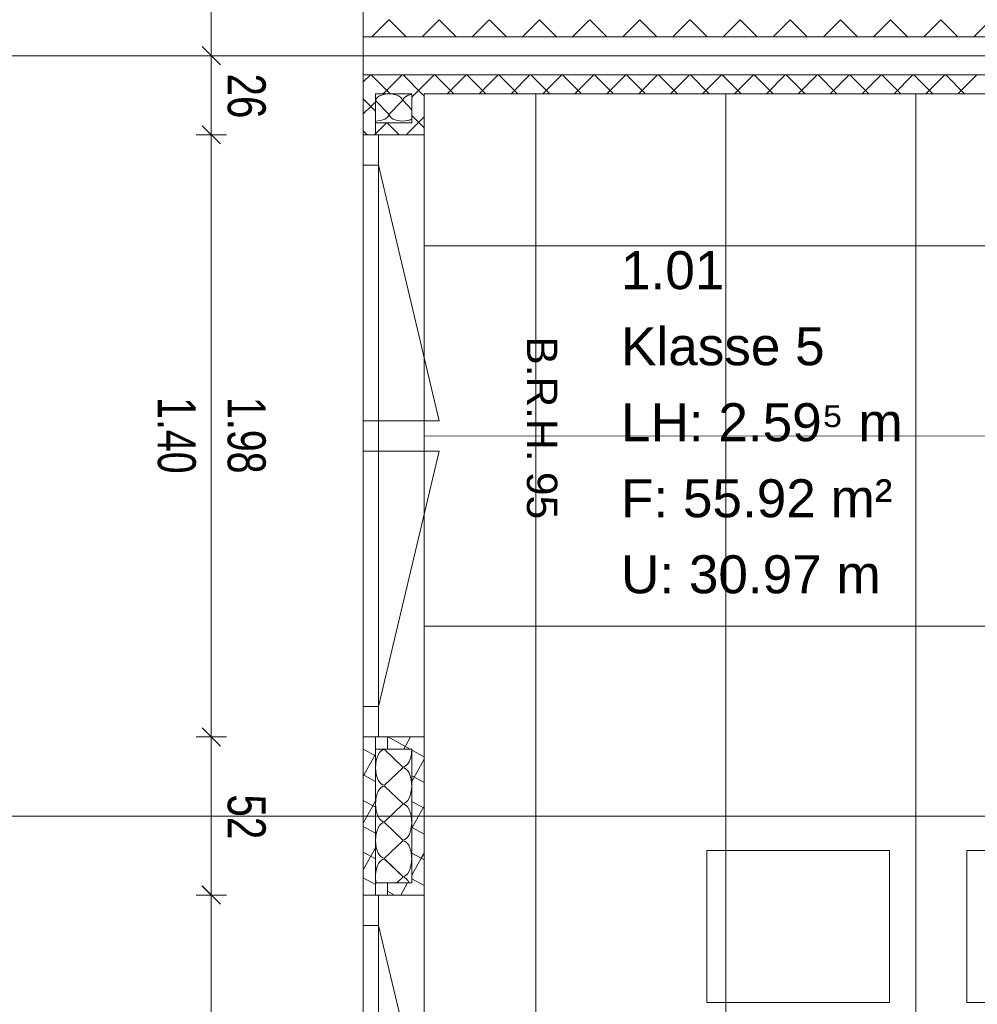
# Model space of a CAD drawing. Extents: x 229 to 926, y 37 to 878.
# Tile 39 of 163: x 359 to 422, y 603 to 668. Entities that reach past the tile are written whole.
import ezdxf
from ezdxf.lldxf.tags import DXFTag

# ---------------------------------------------------------------- set-up
doc = ezdxf.new("R2010")
doc.units = 0
doc.layers.get('0').update_dxf_attribs({"linetype": 'fein_strichliert', "lineweight": 13})
for name, color, linetype, lineweight in [('Ausstattung', 7, 'Continuous', 25), ('Axen', 7, 'Continuous', 25), ('Axen-A03CPAFYA9', 7, 'Continuous', 25), ('Deckenspiegel', 7, 'Continuous', 25), ('Fenster', 7, 'Continuous', 25), ('Fenster-A03CPAFXA9', 7, 'Continuous', 25), ('Fullfläche', 7, 'Continuous', 25), ('Fullfläche-A03CPAG4A9', 7, 'Continuous', 25), ('Maßlinien', 7, 'Continuous', 25), ('Maßlinien-A03CPAG1A9', 7, 'Continuous', 25), ('Räume', 7, 'Continuous', 25), ('Räume-A03CPAG6A9', 7, 'Continuous', 25), ('Wände', 7, 'Continuous', 25), ('Wände-A03CPAG0A9', 7, 'Continuous', 25)]:
    doc.layers.add(name, color=color, linetype=linetype, lineweight=lineweight)
doc.styles.get("Standard").update_dxf_attribs({"font": 'arial.ttf'})
tags = doc.linetypes.add('ALL_S25', pattern=[0.001, 0, -0.001]).pattern_tags.tags
tags[6:7] = [DXFTag(74, 4), DXFTag(75, 0), DXFTag(340, '0'), DXFTag(46, 1.0), DXFTag(50, 0.0), DXFTag(44, 0.0), DXFTag(45, 0.0)]
tags[4:5] = [DXFTag(74, 4), DXFTag(75, 0), DXFTag(340, '0'), DXFTag(46, 1.0), DXFTag(50, 0.0), DXFTag(44, 0.0), DXFTag(45, 0.0)]
tags = doc.linetypes.add('ALL_S25-A03CPAG2A9', pattern=[0.001, 0, -0.001]).pattern_tags.tags
tags[6:7] = [DXFTag(74, 4), DXFTag(75, 0), DXFTag(340, '0'), DXFTag(46, 1.0), DXFTag(50, 0.0), DXFTag(44, 0.0), DXFTag(45, 0.0)]
tags[4:5] = [DXFTag(74, 4), DXFTag(75, 0), DXFTag(340, '0'), DXFTag(46, 1.0), DXFTag(50, 0.0), DXFTag(44, 0.0), DXFTag(45, 0.0)]
tags = doc.linetypes.add('fein_strichliert', pattern=[4, 1, -2, 1]).pattern_tags.tags
tags[8:9] = [DXFTag(74, 4), DXFTag(75, 0), DXFTag(340, '0'), DXFTag(46, 0.0), DXFTag(50, 0.0), DXFTag(44, 0.0), DXFTag(45, 0.0)]
tags[6:7] = [DXFTag(74, 4), DXFTag(75, 0), DXFTag(340, '0'), DXFTag(46, 0.0), DXFTag(50, 0.0), DXFTag(44, 0.0), DXFTag(45, 0.0)]
tags[4:5] = [DXFTag(74, 4), DXFTag(75, 0), DXFTag(340, '0'), DXFTag(46, 0.0), DXFTag(50, 0.0), DXFTag(44, 0.0), DXFTag(45, 0.0)]
tags = doc.linetypes.add('VERDECKT2_S2', pattern=[0.0027, 0.002, -0.0007]).pattern_tags.tags
tags[6:7] = [DXFTag(74, 4), DXFTag(75, 0), DXFTag(340, '0'), DXFTag(46, 1.0), DXFTag(50, 0.0), DXFTag(44, 0.0), DXFTag(45, 0.0)]
tags[4:5] = [DXFTag(74, 4), DXFTag(75, 0), DXFTag(340, '0'), DXFTag(46, 1.0), DXFTag(50, 0.0), DXFTag(44, 0.0), DXFTag(45, 0.0)]
tags = doc.linetypes.add('VERDECKT2_S2-A03CPAG5A9', pattern=[0.0027, 0.002, -0.0007]).pattern_tags.tags
tags[6:7] = [DXFTag(74, 4), DXFTag(75, 0), DXFTag(340, '0'), DXFTag(46, 1.0), DXFTag(50, 0.0), DXFTag(44, 0.0), DXFTag(45, 0.0)]
tags[4:5] = [DXFTag(74, 4), DXFTag(75, 0), DXFTag(340, '0'), DXFTag(46, 1.0), DXFTag(50, 0.0), DXFTag(44, 0.0), DXFTag(45, 0.0)]

# ---------------------------------------------------------------- blocks, each defined once
blk = doc.blocks.new('Referenz-A03CPAFUA9', base_point=(255.728, 66.032))
at = {"layer": 'Ausstattung', "color": 0, "lineweight": -2}
for p, q in [((404.231, 613.085), (404.23, 603.094)), ((416.254, 613.084), (404.231, 613.085)), ((416.253, 603.093), (416.254, 613.084)), ((421.335, 613.083), (421.333, 603.092)), ((433.358, 613.082), (421.335, 613.083)), ((404.23, 603.094), (416.253, 603.093)), ((421.333, 603.092), (433.356, 603.091))]:
    blk.add_line(p, q, dxfattribs=at)
at = {"layer": 'Axen', "color": 0, "linetype": 'ALL_S25', "lineweight": -2, "ltscale": 0.13}
for p, q in [((381.634, 66.032), (381.634, 801.546)), ((735.547, 665.345), (301.712, 665.345)), ((735.547, 615.345), (301.702, 615.345)), ((735.547, 615.345), (301.702, 615.345))]:
    blk.add_line(p, q, dxfattribs=at)
at = {"layer": 'Fenster', "color": 0, "lineweight": -2}
for p, q in [((385.634, 660.145), (381.634, 660.145)), ((382.634, 660.145), (382.634, 620.545)), ((382.634, 658.145), (381.634, 658.145)), ((382.634, 641.345), (381.634, 641.345)), ((381.634, 639.345), (382.634, 639.345)), ((382.634, 622.545), (381.634, 622.545)), ((385.634, 620.545), (381.634, 620.545)), ((385.634, 610.145), (381.634, 610.145)), ((385.634, 610.145), (381.634, 610.145)), ((382.634, 610.145), (382.634, 570.544)), ((382.634, 608.145), (381.634, 608.145))]:
    blk.add_line(p, q, dxfattribs=at)
at = {"layer": 'Fenster', "color": 0, "linetype": 'VERDECKT2_S2', "lineweight": -2, "ltscale": 0.13}
for p, q in [((382.634, 658.145), (386.634, 641.345)), ((386.634, 641.345), (382.634, 641.345)), ((386.634, 639.345), (382.634, 639.345)), ((382.634, 622.545), (386.634, 639.345)), ((382.634, 608.145), (386.634, 591.345))]:
    blk.add_line(p, q, dxfattribs=at)
at = {"layer": 'Fullfläche', "color": 0, "lineweight": -2}
for p, q in [((383.325, 667.717), (382.204, 666.595)), ((383.332, 667.717), (384.452, 666.595)), ((386.625, 667.717), (385.505, 666.595)), ((386.632, 667.717), (387.751, 666.596)), ((389.925, 667.717), (388.805, 666.596)), ((389.932, 667.717), (391.051, 666.596)), ((393.225, 667.717), (392.106, 666.596)), ((393.232, 667.717), (394.351, 666.596)), ((396.525, 667.717), (395.406, 666.596)), ((396.532, 667.717), (397.65, 666.597)), ((399.825, 667.717), (398.707, 666.597)), ((399.832, 667.717), (400.95, 666.597)), ((403.125, 667.717), (402.007, 666.597)), ((403.132, 667.717), (404.25, 666.598)), ((406.425, 667.717), (405.307, 666.598)), ((406.432, 667.717), (407.549, 666.598)), ((409.725, 667.717), (408.608, 666.598)), ((409.732, 667.717), (410.849, 666.598)), ((413.025, 667.717), (411.908, 666.598)), ((413.032, 667.717), (414.149, 666.599)), ((416.325, 667.717), (415.208, 666.599)), ((416.332, 667.717), (417.449, 666.599)), ((419.625, 667.717), (418.509, 666.599)), ((419.632, 667.717), (420.748, 666.6)), ((422.925, 667.717), (421.809, 666.6)), ((382.206, 666.595), (382.442, 666.83)), ((382.105, 664.095), (381.633, 663.623)), ((382.152, 664.095), (383.4, 662.845)), ((384.205, 664.095), (382.956, 662.845)), ((384.252, 664.095), (385.5, 662.845)), ((386.304, 664.095), (385.056, 662.845)), ((386.352, 664.095), (387.6, 662.845)), ((388.404, 664.094), (387.156, 662.845)), ((388.452, 664.094), (389.7, 662.845)), ((390.504, 664.094), (389.256, 662.845)), ((390.553, 664.094), (391.8, 662.845)), ((392.604, 664.094), (391.356, 662.845)), ((392.653, 664.094), (393.9, 662.845)), ((394.704, 664.094), (393.456, 662.845)), ((394.753, 664.094), (396.001, 662.845)), ((396.803, 664.093), (395.556, 662.845)), ((396.854, 664.093), (398.101, 662.845)), ((398.903, 664.093), (397.656, 662.845)), ((398.954, 664.093), (400.201, 662.845)), ((401.003, 664.093), (399.756, 662.845)), ((401.054, 664.093), (402.301, 662.845)), ((403.103, 664.093), (401.856, 662.845)), ((403.154, 664.093), (404.401, 662.845)), ((405.202, 664.092), (403.956, 662.845)), ((405.255, 664.092), (406.501, 662.845)), ((407.302, 664.092), (406.056, 662.845)), ((407.355, 664.092), (408.601, 662.845)), ((409.402, 664.092), (408.156, 662.845)), ((409.455, 664.092), (410.701, 662.845)), ((411.502, 664.092), (410.256, 662.845)), ((411.556, 664.092), (412.801, 662.845)), ((413.601, 664.091), (412.356, 662.845)), ((413.656, 664.091), (414.901, 662.845)), ((415.701, 664.091), (414.456, 662.845)), ((415.756, 664.091), (417.001, 662.845)), ((417.801, 664.091), (416.556, 662.845)), ((417.857, 664.091), (419.101, 662.845)), ((419.901, 664.091), (418.656, 662.845)), ((419.957, 664.091), (421.201, 662.845)), ((422, 664.09), (420.756, 662.845)), ((381.633, 662.511), (382.126, 662.018)), ((384.833, 662.622), (385.056, 662.845)), ((385.499, 662.845), (385.634, 662.711)), ((381.633, 661.521), (382.126, 662.014)), ((382.128, 662.018), (382.433, 662.322)), ((382.128, 662.014), (382.433, 661.71)), ((382.451, 662.395), (383.315, 661.495)), ((383.351, 661.495), (384.215, 662.395)), ((384.251, 662.395), (384.833, 661.789)), ((384.455, 660.145), (385.633, 661.321)), ((384.833, 661.411), (385.633, 660.612)), ((382.432, 660.222), (383.156, 660.945)), ((383.199, 660.945), (384, 660.145)), ((381.634, 660.411), (381.899, 660.145)), ((382.356, 660.145), (382.432, 660.222)), ((383.274, 620.545), (384.728, 619.744)), ((384.744, 620.545), (384.305, 619.745)), ((381.634, 619.751), (382.435, 619.311)), ((383.035, 619.721), (384.235, 618.569)), ((382.435, 619.425), (381.673, 618.037)), ((384.835, 619.686), (385.635, 619.246)), ((385.635, 619.083), (384.835, 617.625)), ((384.235, 618.521), (383.035, 617.369)), ((381.634, 618.056), (381.669, 618.036)), ((381.67, 618.034), (381.634, 617.968)), ((381.674, 618.035), (382.435, 617.617)), ((384.835, 617.992), (385.635, 617.552)), ((383.035, 617.321), (384.234, 616.169)), ((381.634, 616.362), (382.255, 616.02)), ((382.256, 616.017), (381.634, 614.884)), ((382.434, 616.339), (382.259, 616.021)), ((382.26, 616.019), (382.434, 615.923)), ((384.234, 616.121), (383.034, 614.969)), ((384.834, 616.298), (385.634, 615.858)), ((385.634, 615.997), (384.862, 614.59)), ((381.634, 614.668), (382.434, 614.227)), ((383.034, 614.921), (384.234, 613.769)), ((384.834, 614.602), (384.858, 614.589)), ((384.859, 614.587), (384.834, 614.543)), ((384.863, 614.588), (385.634, 614.164)), ((382.434, 613.257), (381.634, 611.799)), ((384.234, 613.721), (383.034, 612.569)), ((381.634, 612.974), (382.434, 612.533)), ((384.834, 612.909), (385.444, 612.573)), ((385.445, 612.571), (384.834, 611.457)), ((385.634, 612.912), (385.448, 612.574)), ((385.449, 612.572), (385.634, 612.47)), ((383.034, 612.521), (384.234, 611.369)), ((381.634, 611.28), (382.434, 610.839)), ((384.234, 611.32), (383.842, 610.945)), ((384.552, 610.944), (384.113, 610.145)), ((384.834, 611.215), (385.634, 610.775)), ((382.434, 610.172), (382.419, 610.145)), ((383.234, 610.399), (383.697, 610.145))]:
    blk.add_line(p, q, dxfattribs=at)
for centre, major_axis, start_param, end_param in [((383.333, 662.395), (0.882, 0), 0, 3.141593), ((385.133, 662.395), (0.882, 0), 1.917811, 3.141593), ((382.433, 661.495), (0.882, 0), 4.712428, 6.283185), ((384.233, 661.495), (0.882, 0), 3.141593, 4.712389), ((384.233, 661.495), (0.882, 0), 4.712389, 5.460447), ((383.035, 618.545), (0, -1.176), 3.141593, 6.283185), ((384.235, 619.745), (0, -1.176), 0, 1.570791), ((384.234, 617.345), (0, -1.176), 1.570796, 3.141593), ((383.034, 616.145), (0, -1.176), 3.141593, 6.283185), ((384.234, 617.345), (0, -1.176), 0, 1.570796), ((384.234, 614.945), (0, -1.176), 1.570796, 3.141593), ((383.034, 613.745), (0, -1.176), 3.141593, 6.283185), ((384.234, 614.945), (0, -1.176), 0, 1.570796), ((384.234, 612.544), (0, -1.176), 1.570796, 3.141593), ((383.034, 611.345), (0, -1.176), 3.141593, 5.059459), ((384.234, 612.544), (0, -1.176), 0, 1.570796), ((384.234, 610.145), (0, -1.176), 2.318967, 3.141593)]:
    blk.add_ellipse(centre, major_axis=major_axis, ratio=0.5, start_param=start_param, end_param=end_param, dxfattribs=at)
at = {"layer": 'Maßlinien', "color": 0, "lineweight": -2}
for p, q in [((371.634, 665.345), (371.634, 733.346)), ((372.234, 664.745), (371.034, 665.945)), ((371.634, 665.345), (370.634, 665.345)), ((371.634, 665.345), (372.634, 665.345)), ((371.634, 660.145), (371.634, 665.345)), ((372.234, 659.545), (371.034, 660.745)), ((371.634, 660.145), (370.634, 660.145)), ((371.634, 660.145), (372.634, 660.145)), ((371.634, 620.545), (371.634, 660.145)), ((372.234, 619.945), (371.034, 621.145)), ((371.634, 620.545), (370.634, 620.545)), ((371.634, 620.545), (372.634, 620.545)), ((371.634, 610.145), (371.634, 620.545)), ((372.234, 609.545), (371.034, 610.745)), ((371.634, 610.145), (370.634, 610.145)), ((371.634, 610.145), (372.634, 610.145)), ((371.634, 570.544), (371.634, 610.145))]:
    blk.add_line(p, q, dxfattribs=at)
at = {"layer": 'Wände', "color": 0, "lineweight": -2}
for p, q in [((381.634, 665.345), (381.634, 733.346)), ((506.335, 666.61), (381.642, 666.595)), ((381.634, 665.345), (381.634, 615.345)), ((506.335, 665.345), (381.634, 665.345)), ((501.586, 664.081), (381.634, 664.095)), ((382.432, 660.145), (382.433, 662.845)), ((382.433, 662.845), (384.833, 662.845)), ((384.833, 662.845), (384.833, 660.945)), ((385.634, 662.845), (385.634, 467.843)), ((500.335, 662.845), (385.634, 662.845)), ((384.833, 660.945), (382.432, 660.945)), ((382.435, 620.545), (382.434, 610.145)), ((383.235, 619.745), (383.235, 620.545)), ((384.835, 619.744), (382.435, 619.745)), ((384.834, 610.944), (384.835, 619.744)), ((381.634, 615.345), (381.634, 365.342)), ((382.434, 610.945), (384.834, 610.944)), ((383.234, 610.945), (383.234, 610.145))]:
    blk.add_line(p, q, dxfattribs=at)
at = {"layer": 'Maßlinien', "color": 0, "lineweight": -2, "attachment_point": 1, "rotation": 270.00001}
for s, insert, char_height in [('{\\W0.76;\\fArial;26}', (375.216, 664.178), 2.50002), ('{\\fArial;B.R.H.}', (394.405, 646.892), 2.00002), ('{\\W0.74;\\fArial;1.40}', (370.621, 642.895), 2.50002), ('{\\W0.74;\\fArial;1.98}', (375.216, 642.9), 2.50002), ('{\\fArial;95}', (394.405, 637.979), 2.00002), ('{\\W0.76;\\fArial;52}', (375.216, 616.768), 2.50002)]:
    blk.add_mtext(s, dxfattribs=dict(at, insert=insert, char_height=char_height))
at = {"layer": 'Räume', "color": 0, "lineweight": -2, "char_height": 2.50002, "attachment_point": 1, "rotation": 0.00001}
for s, insert in [('{\\fArial;1.01}', (398.596, 652.495)), ('{\\fArial;Klasse 5}', (398.596, 647.495)), ('{\\fArial;LH: 2.59⁵ m}', (398.596, 642.495)), ('{\\fArial;F: 55.92 m²}', (398.596, 637.495)), ('{\\fArial;U: 30.97 m}', (398.596, 632.495))]:
    blk.add_mtext(s, dxfattribs=dict(at, insert=insert))
blk = doc.blocks.new('Referenz-A03CPAG8A9', base_point=(281.599, 66.032))
at = {"layer": 'Axen-A03CPAFYA9', "color": 0, "linetype": 'ALL_S25-A03CPAG2A9', "lineweight": -2, "ltscale": 0.13}
for p, q in [((381.634, 66.032), (381.634, 801.545)), ((735.547, 665.346), (301.713, 665.346)), ((735.547, 615.346), (301.703, 615.346))]:
    blk.add_line(p, q, dxfattribs=at)
at = {"layer": 'Deckenspiegel', "color": 0, "lineweight": -2}
for p, q in [((385.633, 662.846), (500.333, 662.846)), ((385.633, 467.846), (385.633, 662.846)), ((392.983, 662.842), (392.983, 467.836)), ((405.483, 662.843), (405.483, 467.837)), ((417.983, 662.844), (417.983, 467.838)), ((385.633, 652.838), (500.333, 652.846)), ((385.633, 640.338), (500.333, 640.346)), ((385.633, 627.838), (500.333, 627.846)), ((385.633, 615.338), (500.333, 615.346))]:
    blk.add_line(p, q, dxfattribs=at)
at = {"layer": 'Fenster-A03CPAFXA9', "color": 0, "lineweight": -2}
for p, q in [((385.634, 660.146), (381.634, 660.146)), ((382.634, 660.146), (382.634, 620.546)), ((382.634, 658.146), (381.634, 658.146)), ((382.634, 641.346), (381.634, 641.346)), ((381.634, 639.346), (382.634, 639.346)), ((382.634, 622.546), (381.634, 622.546)), ((385.634, 620.546), (381.634, 620.546)), ((385.634, 610.146), (381.634, 610.146)), ((382.634, 610.146), (382.634, 570.546)), ((382.634, 608.146), (381.634, 608.146))]:
    blk.add_line(p, q, dxfattribs=at)
at = {"layer": 'Fenster-A03CPAFXA9', "color": 0, "linetype": 'VERDECKT2_S2-A03CPAG5A9', "lineweight": -2, "ltscale": 0.13}
for p, q in [((382.634, 658.146), (386.634, 641.346)), ((386.634, 641.346), (382.634, 641.346)), ((386.634, 639.346), (382.634, 639.346)), ((382.634, 622.546), (386.634, 639.346)), ((382.634, 608.146), (386.634, 591.346))]:
    blk.add_line(p, q, dxfattribs=at)
at = {"layer": 'Fullfläche-A03CPAG4A9', "color": 0, "lineweight": -2}
for p, q in [((383.325, 667.717), (382.204, 666.596)), ((383.332, 667.717), (384.452, 666.596)), ((386.625, 667.717), (385.505, 666.596)), ((386.632, 667.717), (387.751, 666.596)), ((389.925, 667.717), (388.805, 666.596)), ((389.932, 667.717), (391.051, 666.597)), ((393.225, 667.717), (392.106, 666.597)), ((393.232, 667.717), (394.351, 666.597)), ((396.525, 667.717), (395.406, 666.597)), ((396.532, 667.717), (397.65, 666.598)), ((399.825, 667.717), (398.706, 666.598)), ((399.832, 667.717), (400.95, 666.598)), ((403.125, 667.717), (402.007, 666.598)), ((403.132, 667.717), (404.25, 666.598)), ((406.425, 667.717), (405.307, 666.598)), ((406.431, 667.717), (407.549, 666.599)), ((409.725, 667.718), (408.607, 666.599)), ((409.732, 667.718), (410.849, 666.599)), ((413.025, 667.718), (411.908, 666.599)), ((413.032, 667.718), (414.148, 666.6)), ((416.325, 667.718), (415.208, 666.6)), ((416.332, 667.718), (417.448, 666.6)), ((419.625, 667.718), (418.508, 666.6)), ((419.631, 667.718), (420.748, 666.6)), ((422.925, 667.718), (421.809, 666.6)), ((382.206, 666.596), (382.442, 666.831)), ((382.105, 664.096), (381.633, 663.624)), ((382.152, 664.096), (383.4, 662.846)), ((384.205, 664.096), (382.956, 662.846)), ((384.252, 664.096), (385.5, 662.846)), ((386.304, 664.096), (385.056, 662.846)), ((386.352, 664.096), (387.6, 662.846)), ((388.404, 664.095), (387.156, 662.846)), ((388.452, 664.095), (389.7, 662.846)), ((390.504, 664.095), (389.256, 662.846)), ((390.553, 664.095), (391.8, 662.846)), ((392.604, 664.095), (391.356, 662.846)), ((392.653, 664.095), (393.9, 662.846)), ((394.703, 664.095), (393.456, 662.846)), ((394.753, 664.095), (396, 662.846)), ((396.803, 664.094), (395.556, 662.846)), ((396.853, 664.094), (398.1, 662.846)), ((398.903, 664.094), (397.656, 662.846)), ((398.954, 664.094), (400.2, 662.846)), ((401.003, 664.094), (399.756, 662.846)), ((401.054, 664.094), (402.3, 662.846)), ((403.102, 664.094), (401.856, 662.846)), ((403.154, 664.094), (404.4, 662.846)), ((405.202, 664.093), (403.956, 662.846)), ((405.255, 664.093), (406.5, 662.846)), ((407.302, 664.093), (406.056, 662.846)), ((407.355, 664.093), (408.6, 662.846)), ((409.401, 664.093), (408.156, 662.846)), ((409.455, 664.093), (410.7, 662.846)), ((411.501, 664.093), (410.256, 662.846)), ((411.555, 664.093), (412.8, 662.846)), ((413.601, 664.092), (412.356, 662.846)), ((413.656, 664.092), (414.901, 662.846)), ((415.701, 664.092), (414.456, 662.846)), ((415.756, 664.092), (417.001, 662.846)), ((417.8, 664.092), (416.556, 662.846)), ((417.856, 664.092), (419.101, 662.846)), ((419.9, 664.092), (418.656, 662.846)), ((419.956, 664.092), (421.201, 662.846)), ((422, 664.091), (420.756, 662.846)), ((381.633, 662.512), (382.126, 662.019)), ((384.833, 662.623), (385.056, 662.846)), ((385.499, 662.846), (385.634, 662.711)), ((381.633, 661.522), (382.126, 662.015)), ((382.128, 662.019), (382.433, 662.323)), ((382.128, 662.015), (382.433, 661.711)), ((382.451, 662.396), (383.315, 661.496)), ((383.351, 661.496), (384.215, 662.396)), ((384.251, 662.396), (384.833, 661.79)), ((384.455, 660.146), (385.633, 661.322)), ((384.833, 661.412), (385.633, 660.612)), ((382.432, 660.223), (383.156, 660.946)), ((383.199, 660.946), (384, 660.146)), ((381.634, 660.412), (381.899, 660.146)), ((382.356, 660.146), (382.432, 660.223)), ((383.273, 620.546), (384.728, 619.746)), ((384.744, 620.546), (384.305, 619.746)), ((381.634, 619.753), (382.435, 619.312)), ((383.035, 619.722), (384.235, 618.57)), ((382.435, 619.426), (381.673, 618.039)), ((384.835, 619.687), (385.635, 619.247)), ((385.635, 619.084), (384.835, 617.626)), ((384.235, 618.522), (383.035, 617.37)), ((381.634, 618.057), (381.669, 618.037)), ((381.67, 618.035), (381.634, 617.97)), ((381.674, 618.037), (382.435, 617.618)), ((384.835, 617.993), (385.634, 617.553)), ((383.035, 617.322), (384.234, 616.17)), ((381.634, 616.363), (382.255, 616.021)), ((382.256, 616.019), (381.634, 614.885)), ((382.434, 616.341), (382.259, 616.022)), ((382.26, 616.02), (382.434, 615.924)), ((384.234, 616.122), (383.034, 614.97)), ((384.834, 616.299), (385.634, 615.859)), ((385.634, 615.999), (384.862, 614.592)), ((381.634, 614.669), (382.434, 614.229)), ((383.034, 614.922), (384.234, 613.77)), ((384.834, 614.604), (384.858, 614.591)), ((384.859, 614.589), (384.834, 614.544)), ((384.863, 614.59), (385.634, 614.165)), ((382.434, 613.259), (381.634, 611.8)), ((384.234, 613.722), (383.034, 612.57)), ((381.634, 612.975), (382.434, 612.535)), ((384.834, 612.91), (385.444, 612.574)), ((385.445, 612.572), (384.834, 611.459)), ((385.634, 612.913), (385.448, 612.575)), ((385.449, 612.573), (385.634, 612.472)), ((383.034, 612.522), (384.234, 611.37)), ((381.634, 611.281), (382.434, 610.841)), ((384.234, 611.322), (383.842, 610.946)), ((384.552, 610.946), (384.113, 610.146)), ((384.834, 611.216), (385.634, 610.776)), ((382.434, 610.173), (382.419, 610.146)), ((383.234, 610.401), (383.697, 610.146))]:
    blk.add_line(p, q, dxfattribs=at)
for centre, major_axis, start_param, end_param in [((383.333, 662.396), (0.882, 0), 0, 3.141593), ((385.133, 662.396), (0.882, 0), 1.917811, 3.141593), ((382.433, 661.496), (0.882, 0), 4.712428, 6.283185), ((384.233, 661.496), (0.882, 0), 3.141593, 4.712389), ((384.233, 661.496), (0.882, 0), 4.712389, 5.460447), ((383.035, 618.546), (0, -1.176), 3.141593, 6.283185), ((384.235, 619.746), (0, -1.176), 0, 1.570791), ((384.234, 617.346), (0, -1.176), 1.570796, 3.141593), ((383.034, 616.146), (0, -1.176), 3.141593, 6.283185), ((384.234, 617.346), (0, -1.176), 0, 1.570796), ((384.234, 614.946), (0, -1.176), 1.570796, 3.141593), ((383.034, 613.746), (0, -1.176), 3.141593, 6.283185), ((384.234, 614.946), (0, -1.176), 0, 1.570796), ((384.234, 612.546), (0, -1.176), 1.570796, 3.141593), ((383.034, 611.346), (0, -1.176), 3.141593, 5.059459), ((384.234, 612.546), (0, -1.176), 0, 1.570796), ((384.234, 610.146), (0, -1.176), 2.318967, 3.141593)]:
    blk.add_ellipse(centre, major_axis=major_axis, ratio=0.5, start_param=start_param, end_param=end_param, dxfattribs=at)
at = {"layer": 'Maßlinien-A03CPAG1A9', "color": 0, "lineweight": -2}
for p, q in [((371.634, 665.346), (371.634, 733.346)), ((372.234, 664.746), (371.034, 665.946)), ((371.634, 665.346), (370.634, 665.346)), ((371.634, 665.346), (372.634, 665.346)), ((371.634, 660.146), (371.634, 665.346)), ((372.234, 659.546), (371.034, 660.746)), ((371.634, 660.146), (370.634, 660.146)), ((371.634, 660.146), (372.634, 660.146)), ((371.634, 620.546), (371.634, 660.146)), ((372.234, 619.946), (371.034, 621.146)), ((371.634, 620.546), (370.634, 620.546)), ((371.634, 620.546), (372.634, 620.546)), ((371.634, 610.146), (371.634, 620.546)), ((372.234, 609.546), (371.034, 610.746)), ((371.634, 610.146), (370.634, 610.146)), ((371.634, 610.146), (372.634, 610.146)), ((371.634, 570.546), (371.634, 610.146))]:
    blk.add_line(p, q, dxfattribs=at)
at = {"layer": 'Wände-A03CPAG0A9', "color": 0, "lineweight": -2}
for p, q in [((381.634, 665.346), (381.634, 733.346)), ((506.333, 666.611), (381.642, 666.596)), ((381.634, 665.346), (381.634, 615.346)), ((506.333, 665.346), (381.634, 665.346)), ((501.585, 664.082), (381.634, 664.096)), ((382.432, 660.146), (382.433, 662.846)), ((382.433, 662.846), (384.833, 662.846)), ((384.833, 662.846), (384.832, 660.946)), ((385.634, 662.846), (385.634, 467.847)), ((500.333, 662.846), (385.634, 662.846)), ((384.832, 660.946), (382.432, 660.946)), ((382.435, 620.546), (382.434, 610.146)), ((383.235, 619.746), (383.235, 620.546)), ((384.835, 619.746), (382.435, 619.746)), ((384.834, 610.946), (384.835, 619.746)), ((381.634, 615.346), (381.634, 365.347)), ((382.434, 610.946), (384.834, 610.946)), ((383.234, 610.946), (383.234, 610.146))]:
    blk.add_line(p, q, dxfattribs=at)
at = {"layer": 'Maßlinien-A03CPAG1A9', "color": 0, "lineweight": -2, "attachment_point": 1, "rotation": 270.00001}
for s, insert, char_height in [('{\\W0.76;\\fArial;26}', (375.216, 664.179), 2.49999), ('{\\fArial;B.R.H.}', (394.405, 646.893), 2), ('{\\W0.74;\\fArial;1.40}', (370.621, 642.896), 2.49999), ('{\\W0.74;\\fArial;1.98}', (375.216, 642.902), 2.49999), ('{\\fArial;95}', (394.405, 637.981), 2), ('{\\W0.76;\\fArial;52}', (375.216, 616.77), 2.49999)]:
    blk.add_mtext(s, dxfattribs=dict(at, insert=insert, char_height=char_height))
at = {"layer": 'Räume-A03CPAG6A9', "color": 0, "lineweight": -2, "char_height": 2.49999, "attachment_point": 1, "rotation": 0.00001}
for s, insert in [('{\\fArial;1.01}', (398.595, 652.496)), ('{\\fArial;Klasse 5}', (398.595, 647.496)), ('{\\fArial;LH: 2.59⁵ m}', (398.595, 642.496)), ('{\\fArial;F: 55.92 m²}', (398.595, 637.496)), ('{\\fArial;U: 30.97 m}', (398.595, 632.496))]:
    blk.add_mtext(s, dxfattribs=dict(at, insert=insert))

msp = doc.modelspace()

# ---------------------------------------------------------------- block references
at = {"color": 251, "lineweight": 13, "ltscale": 0.13, "true_color": 0x606060}
for name, p in [('Referenz-A03CPAFUA9', (255.728, 66.032)), ('Referenz-A03CPAG8A9', (281.599, 66.032))]:
    msp.add_blockref(name, p, dxfattribs=at)

doc.saveas('drawing.dxf')
